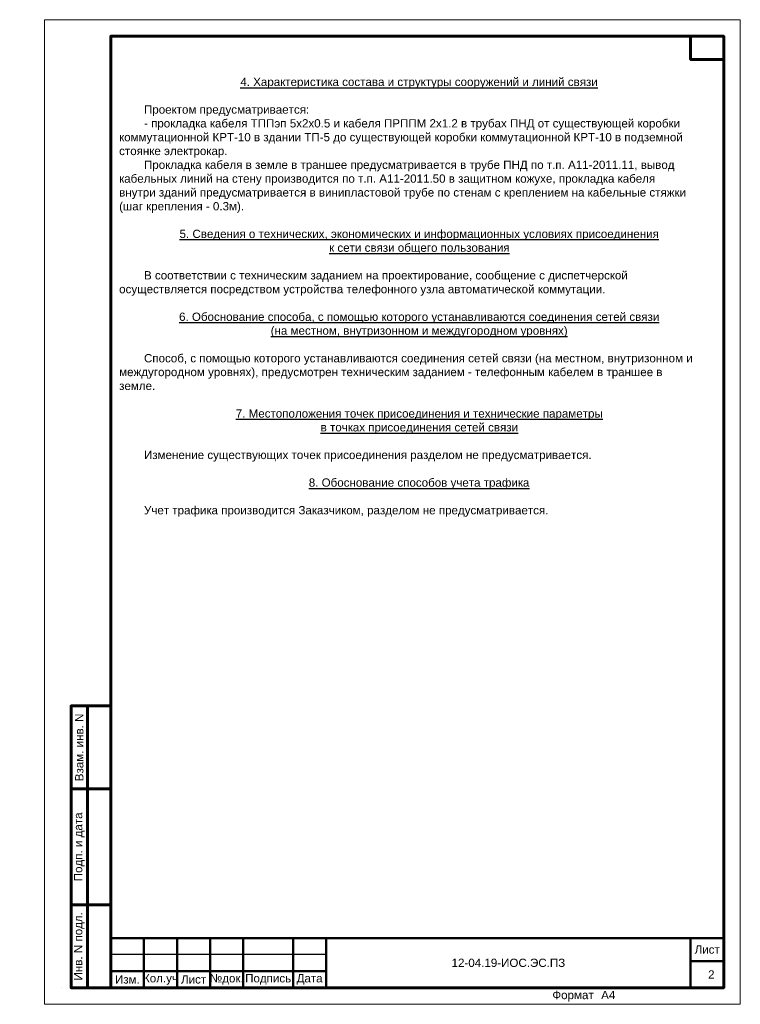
# Model space of a CAD drawing. Header units: millimetres. Extents: x 523431 to 527346, y -48565 to -47721.
# Tile 39 of 217: x 524340 to 524557, y -48565 to -48268. Entities that reach past the tile are written whole.
import ezdxf
from ezdxf.enums import TextEntityAlignment as Align

# ---------------------------------------------------------------- set-up
doc = ezdxf.new("R2010")
doc.units = ezdxf.units.MM
for name, color, linetype, lineweight in [('1-ОСНОВНАЯ-06', 2, 'Continuous', 30), ('LIN_Основная сплошная', 50, 'Continuous', 50), ('LIN_Тонкая сплошная', 140, 'Continuous', 30), ('ВК-линия контур', 132, 'Continuous', 15), ('ВК-линия основная', 1, 'Continuous', 30), ('ВК-линия толстая', 30, 'Continuous', 60), ('ВК-Текст', 1, 'Continuous', 30)]:
    doc.layers.add(name, color=color, linetype=linetype, lineweight=lineweight)
doc.layers.add('Текст и рамки', color=7, linetype='Continuous')
doc.styles.get("Standard").update_dxf_attribs({"font": 'arial.ttf'})
doc.styles.add('СГЕНЕРИР_СТИЛЬ_1', font='times.ttf')

# ---------------------------------------------------------------- blocks, each defined once
blk = doc.blocks.new('*U13')
at = {"layer": 'ВК-линия контур', "color": 0}
for p, q in [((-210, 297), (0, 297)), ((-210, 0), (-210, 297)), ((0, 297), (0, 0)), ((0, 0), (-210, 0))]:
    blk.add_line(p, q, dxfattribs=at)
at = {"layer": 'ВК-линия контур', "color": 0, "lineweight": 0}
blk.add_lwpolyline([(-205, 5), (-205, 5)], close=True, dxfattribs=at).dxf.unprotected_set("ltscale", 0)
at = {"layer": 'ВК-линия основная', "color": 0}
for points in [[(-190, 287), (-190, 287)], [(-190, 90), (-190, 90)]]:
    blk.add_lwpolyline(points, dxfattribs=at)
at = {"layer": 'ВК-линия толстая', "color": 0}
for points in [[(-190, 5), (-190, 292), (-5, 292), (-5, 5)], [(-5, 292), (-15, 292), (-15, 285), (-5, 285)], [(-190, 278), (-190, 278), (-190, 278), (-190, 278)], [(-197, 65), (-202, 65), (-202, 90), (-197, 90)], [(-190, 65), (-197, 65), (-197, 90), (-190, 90)], [(-190, 90), (-190, 90), (-190, 90), (-190, 90)], [(-190, 90), (-190, 90), (-190, 90), (-190, 90)], [(-190, 90), (-190, 90), (-190, 90), (-190, 90)], [(-190, 90), (-190, 90), (-190, 90), (-190, 90)], [(-197, 30), (-202, 30), (-202, 65), (-197, 65)], [(-190, 30), (-197, 30), (-197, 65), (-190, 65)], [(-197, 5), (-202, 5), (-202, 30), (-197, 30)], [(-190, 5), (-197, 5), (-197, 30), (-190, 30)]]:
    blk.add_lwpolyline(points, close=True, dxfattribs=at)
for points in [[(-190, 287), (-190, 287)], [(-190, 287), (-190, 287)], [(-190, 287), (-190, 287)], [(-190, 287), (-190, 287)], [(-190, 90), (-190, 90)], [(-190, 90), (-190, 90)], [(-190, 90), (-190, 90)], [(-190, 90), (-190, 90)], [(-190, 90), (-190, 90)], [(-190, 90), (-190, 90)], [(-190, 90), (-190, 90)]]:
    blk.add_lwpolyline(points, dxfattribs=at)
at = {"layer": 'ВК-Текст', "color": 0}
blk.add_text('Формат ', height=2.5, dxfattribs=at).set_placement((-56.73, 1.56))
at = {"layer": 'ВК-Текст', "color": 0, "rotation": 90}
for s, insert, char_height, width, attachment_point in [('\\pi2;Справ. N', (-190, 287), 0.0000208, 0.000208, 4), ('\\pi2;Перв. примен.', (-190, 287), 0.0000208, 0.000208, 4), ('\\pi2;Согласовано', (-190, 90), 0.00000385, 0.0000385, 4), ('\\pi2.5;Инв. N дубл.', (-190, 90), 0.00000417, 0.0000417, 4), ('\\pi2.5;Подп. дата', (-190, 90), 0.00000417, 0.0000583, 4), ('Взам. инв. N', (-199.5, 77.5), 2.5, 25, 5), ('Подп. и дата', (-199.5, 47.5), 2.5, 35, 5), ('Инв. N подл.', (-199.5, 17.5), 2.5, 25, 5)]:
    blk.add_mtext(s, dxfattribs=dict(at, insert=insert, char_height=char_height, width=width, attachment_point=attachment_point))
at = {"layer": 'ВК-Текст', "color": 0}
blk.add_attdef('ЛИСТ_АЛ', text='', height=2.5, dxfattribs=at).set_placement((-10, 288.5), align=Align.MIDDLE_CENTER)
at = {"layer": 'ВК-Текст', "color": 0, "ltscale": 0.5}
blk.add_attdef('ВЕРХНИЙ_ШИФР', text='', height=0.000005, rotation=180, dxfattribs=at).set_placement((-190, 278), align=Align.MIDDLE_CENTER)
at = {"layer": 'ВК-Текст', "color": 0, "flags": 12}
blk.add_attdef('ФОРМАТ_ЛИСТА', (-42, 1.56), '', height=2.5, dxfattribs=at)
blk = doc.blocks.new('*U28')
at = {"layer": 'LIN_Основная сплошная', "color": 7}
for p, q in [((-185, 0), (-185, 15)), ((-185, 15), (0, 15)), ((-175, 15), (-175, 0)), ((-165, 15), (-165, 0)), ((-155, 15), (-155, 0)), ((-145, 15), (-145, 0)), ((-130, 15), (-130, 0)), ((-120, 15), (-120, 0)), ((-120, 5), (-185, 5)), ((-185, 0), (0, 0))]:
    blk.add_line(p, q, dxfattribs=at)
at = {"layer": 'LIN_Основная сплошная', "color": 7, "ltscale": 0.5}
for p, q in [((-10, 15), (-10, 0)), ((0, 15), (0, 0)), ((0, 8), (-10, 8))]:
    blk.add_line(p, q, dxfattribs=at)
at = {"layer": 'LIN_Тонкая сплошная', "color": 7}
blk.add_line((-120, 10), (-185, 10), dxfattribs=at)
at = {"layer": 'Текст и рамки', "color": 7, "char_height": 2.5, "attachment_point": 5}
for s, insert, width in [('Лист', (-5, 11.5), 10), ('Изм.', (-180, 2.5), 10), ('Кол.уч', (-170, 2.5), 10), ('Лист', (-160, 2.5), 10), ('№док.', (-150, 2.5), 10), ('Подпись', (-137.5, 2.5), 15), ('Дата', (-125, 2.5), 10)]:
    blk.add_mtext(s, dxfattribs=dict(at, insert=insert, width=width))

msp = doc.modelspace()

# ---------------------------------------------------------------- block references
msp.add_blockref('*U13', (524557.29, -48564.75)).add_auto_attribs({'ФОРМАТ_ЛИСТА': 'А4', 'ВЕРХНИЙ_ШИФР': '1984-11.Р 01.06.01 РЗ.Э1-01'})
at = {"color": 0, "linetype": 'ByBlock'}
msp.add_blockref('*U28', (524552.29, -48559.75), dxfattribs=at)

# ---------------------------------------------------------------- texts
at = {"lineweight": 0, "char_height": 2.5, "attachment_point": 5, "style": 'СГЕНЕРИР_СТИЛЬ_1'}
for s, insert, width in [('{\\fArial|b0|i0|c204|p34;\\C7;12-04.19-ИОС.ЭС.ПЗ}', (524487.29, -48552.25), 110), ('\\pl2.5;{\\fArial|b0|i0|c204|p34;2\\P}', (524547.29, -48555.75), 10)]:
    msp.add_mtext(s, dxfattribs=dict(at, insert=insert, width=width))
at = {"layer": '1-ОСНОВНАЯ-06', "color": 0, "linetype": 'Continuous', "lineweight": -3, "char_height": 2.5, "attachment_point": 1}
for s, insert, width in [('\\pi90.64975,l2.5;{\\C7;\\P\\pi78.63383;\\L1.Общая часть \\P\\pi0,l0;\\l\\P\\pi7.5,l2.5;Проектная документация разработана на реконструкцию трансформаторной подстанции № 5 \\Pг. Владимир, мкр-н Юрьевец, ФГБУ «ВНИИЗЖ». \\PИсходными данными для разработки настоящего комплекта чертежей послужили: \\P- техническое задание на проектирование, \\P- технические условия на сети слаботочных систем ТП5 ФГБУ «ВНИИЗЖ» № б/н от 12.08.2019. \\PПроект выполнен в соответствии с требованием следующих нормативных документов: \\P- ФЗ «Технический регламент о требованиях пожарной безопасности»,\\P- Постановление Правительства РФ от 16 февраля 2008 г. N87 «О составе разделов проектной \\P\\pi0;документации и требованиях к их содержанию». (с изменениями на 28.07.2015г.),\\P\\pi7.5;- ГОСТ 21.406-88 «Проводные средства связи. Обозначения условные графические на схемах и \\P\\pi0;планах», \\P\\pi7.5;- ПУЭ «Правила устройства электроустановок»,\\P- ГОСТ 21.1703-2000 «Правила выполнения рабочей документации проводных средств связи», \\PВ проекте приняты материалы, выпускаемые серийно и имеющие сертификаты соответствия в \\P\\pi0;системе сертификации ГОСТ Р. \\P\\pi7.5;\\P\\P\\pi7.7249;\\L2. Сведения о емкости присоединяемой сети связи объекта капитального строительства к сети связи \\P\\pi70.05863;общего пользования \\P\\pi0,l0;\\l\\P\\pi7.5,l2.5;Проектом предусматривается прокладка кабельных линий телефонизации и ГО и ЧС, идущих \\P\\pi0;транзитом через здание реконструируемой подстанции ТП-5 и попадающих в пятно застройки. \\P\\pi7.5;\\P\\pi90.50713;\\L\\P\\pi13.05146;3. Характеристика проектируемых сооружений и линий связи, в том числе линейно-кабельных,\\P\\pi53.58949;для объектов производственного назначения \\l\\P\\pi90.50713;\\P\\pi7.5;Проектируемая линия связи выполняет функцию выдачи звукового оповещения в помещения \\P\\pi0;бомбоубежища во время внештатной ситуации, а также организовывает линию телефонной \\Pпроизводственной связи. \\P}', (524142.29, -48272.75), 185.2243), ('{\\C7;\\P\\pi7.5,l2.5;\\P\\pi90.38288;\\H1.83333x;\\L \\H0.54545x;\\P\\pi36.5749;4. Характеристика состава и структуры сооружений и линий связи \\H1.55556x; \\H0.64286x;\\P\\pi7.5;\\H1.64815x;\\l \\H0.60674x;\\PПроектом предусматривается: \\H1.61728x; \\H0.61832x;\\P- прокладка кабеля ТППэп 5х2х0.5 и кабеля ПРППМ 2х1.2 в трубах ПНД от существующей коробки  \\H1.65145x; \\H0.60553x;\\P\\pi0;коммутационной КРТ-10 в здании ТП-5 до существующей коробки коммутационной КРТ-10 в подземной \\H1.66095x; \\H0.60207x;\\Pстоянке электрокар.\\H1.63391x; \\H0.61203x;\\P\\pi7.5;Прокладка кабеля в земле в траншее предусматривается в трубе ПНД по т.п. А11-2011.11, вывод \\H1.64591x; \\H0.60757x;\\P\\pi0;кабельных линий на стену производится по т.п. А11-2011.50 в защитном кожухе, прокладка кабеля \\H1.6628x; \\H0.6014x;\\Pвнутри зданий предусматривается в винипластовой трубе по стенам с креплением на кабельные стяжки \\H1.65717x; \\H0.60344x;\\P(шаг крепления - 0.3м).\\H1.65222x; \\H0.60525x;\\P\\pi7.5;\\H1.63085x; \\H0.61318x;\\P\\pi18.23758;\\L5. Сведения о технических, экономических и информационных условиях присоединения \\H1.6401x; \\H0.60972x;\\P\\pi63.37913;к сети связи общего пользования \\H1.65876x; \\H0.60286x;\\P\\pi7.5;\\H1.63464x;\\l \\H0.61176x;\\PВ соответствии с техническим заданием на проектирование, сообщение с диспетчерской \\H1.64566x; \\H0.60766x;\\P\\pi0;осуществляется посредством устройства телефонного узла автоматической коммутации.\\H1.639x; \\H0.61013x;\\P\\pi7.5;\\H1.62033x; \\H0.61716x;\\P\\pi18.0824;\\L6. Обоснование способа, с помощью которого устанавливаются соединения сетей связи \\H1.65043x; \\H0.6059x;\\P\\pi45.73844;(на местном, внутризонном и междугородном уровнях) \\H1.65447x; \\H0.60442x;\\P\\pi7.5;\\H1.6301x;\\l \\H0.61346x;\\PСпособ, с помощью которого устанавливаются соединения сетей связи (на местном, внутризонном и \\H1.64717x; \\H0.6071x;\\P\\pi0;междугородном уровнях), предусмотрен техническим заданием - телефонным кабелем в траншее в \\H1.66237x; \\H0.60155x;\\Pземле. \\H1.63343x; \\H0.61221x;\\P\\pi7.5;\\H1.62219x; \\H0.61645x;\\P\\pi35.20126;\\L7. Местоположения точек присоединения и технические параметры \\H1.62594x; \\H0.61503x;\\P\\pi60.82115;в точках присоединения сетей связи \\H1.62469x; \\H0.6155x;\\P\\pi7.5;\\H1.6251x;\\l \\H0.61535x;\\PИзменение существующих точек присоединения разделом не предусматривается.\\H1.62497x; \\H0.6154x;\\P\\pi87.88288,l5;\\H1.62501x;\\L \\H0.61538x;\\P\\pi57.23486,l2.5;8. Обоснование способов учета трафика \\H1.64887x; \\H0.60648x;\\P\\pi5,l5;\\H1.63793x;\\l \\H0.61053x;\\P\\pi7.5,l2.5;Учет трафика производится Заказчиком, разделом не предусматривается. \\H1.63774x; \\H0.6106x;\\P}', (524367.31, -48272.75), 184.9758)]:
    msp.add_mtext(s, dxfattribs=dict(at, insert=insert, width=width))

doc.saveas('drawing.dxf')
